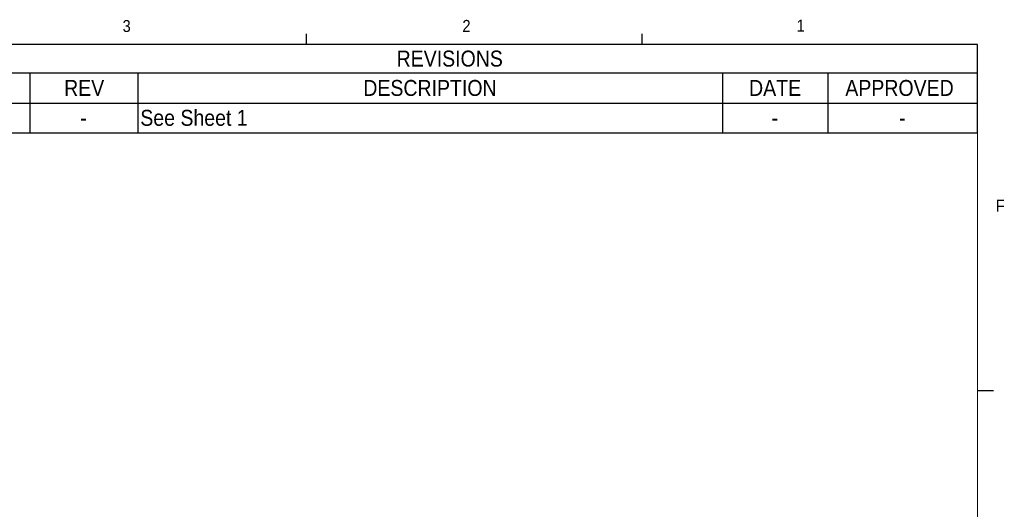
# Paper-space layout '2' of a CAD drawing. Header units: inches. Extents: x 1 to 109, y 1 to 85.
# Tile 71 of 71: x 70 to 109, y 65 to 84. Entities that reach past the tile are written whole.
import ezdxf

# ---------------------------------------------------------------- set-up
doc = ezdxf.new("R2010")
doc.units = ezdxf.units.IN
doc.header["$MEASUREMENT"] = 0
doc.layers.add('FORMAT', color=7, linetype='Continuous')
doc.styles.add('SLDTEXTSTYLE0', font='GOTHIC.TTF', dxfattribs={"width": 0.913})

# ---------------------------------------------------------------- blocks, each defined once
blk = doc.blocks.new('SW_TABLEANNOTATION_1')
at = {"layer": 'FORMAT', "color": 0, "ltscale": 5}
for p, q in [((41.3, 0), (0, 0)), ((41.3, -3.449), (41.3, 0)), ((0, -1.11), (41.3, -1.11)), ((4.225, -1.11), (4.225, -2.299)), ((8.451, -1.11), (8.451, -2.299)), ((31.325, -1.11), (31.325, -2.299)), ((35.44, -1.11), (35.44, -2.299)), ((0, -2.299), (41.3, -2.299)), ((4.225, -2.299), (4.225, -3.449)), ((8.451, -2.299), (8.451, -3.449)), ((31.325, -2.299), (31.325, -3.449)), ((35.44, -2.299), (35.44, -3.449)), ((0, -3.449), (41.3, -3.449))]:
    blk.add_line(p, q, dxfattribs=at)
at = {"layer": 'FORMAT', "color": 0, "ltscale": 5, "char_height": 0.625, "attachment_point": 1, "style": 'SLDTEXTSTYLE0'}
for s, insert in [('REVISIONS', (18.575, -0.236)), ('REV', (5.569, -1.386)), ('DESCRIPTION', (17.273, -1.386)), ('DATE', (32.363, -1.386)), ('APPROVED', (36.128, -1.386)), ('See Sheet 1', (8.549, -2.555)), ('-', (6.2, -2.555)), ('-', (33.244, -2.555)), ('-', (38.231, -2.555))]:
    blk.add_mtext(s, dxfattribs=dict(at, insert=insert))

psp = doc.layouts.new('2')

# ---------------------------------------------------------------- linework, layer by layer
at = {"layer": 'FORMAT', "ltscale": 5}
for p, q in [((81.3644, 83.303), (81.3644, 83.727)), ((94.4894, 83.303), (94.4894, 83.727)), ((107.6144, 69.758), (108.2394, 69.758))]:
    psp.add_line(p, q, dxfattribs=at)
at = {"layer": 'FORMAT', "lineweight": 0, "ltscale": 5}
for p in [(2.6144, 83.303), (107.6144, 2.053)]:
    psp.add_line(p, (107.6144, 83.303), dxfattribs=at)

# ---------------------------------------------------------------- block references
at = {"layer": 'FORMAT', "ltscale": 5}
psp.add_blockref('SW_TABLEANNOTATION_1', (66.3147, 83.303), dxfattribs=at)

# ---------------------------------------------------------------- texts
at = {"layer": 'FORMAT', "color": 7, "ltscale": 5, "char_height": 0.4688, "attachment_point": 1, "style": 'SLDTEXTSTYLE0'}
for s, insert in [('3', (74.1707, 84.2627)), ('2', (87.4642, 84.2673)), ('1', (100.5357, 84.276)), ('F', (108.3277, 77.2269))]:
    psp.add_mtext(s, dxfattribs=dict(at, insert=insert))

doc.saveas('drawing.dxf')
